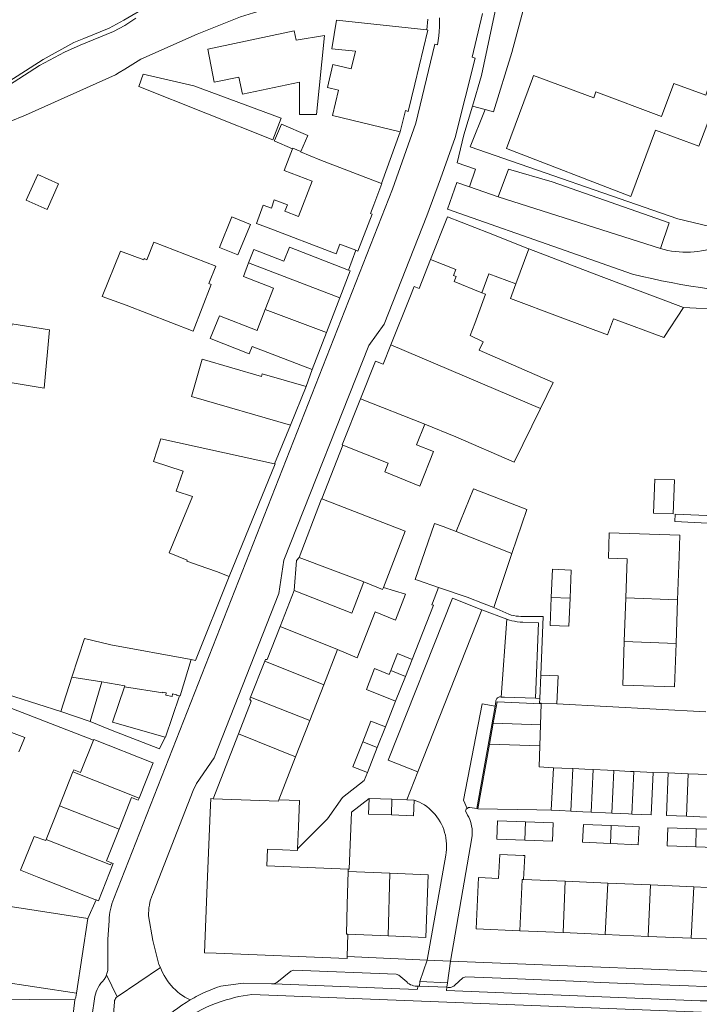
# Model space of a CAD drawing. Header units: metres. Extents: x 89888 to 94270, y 464165 to 468904.
# Tile 244 of 256: x 92085 to 92181, y 467345 to 467483. Entities that reach past the tile are written whole.
import ezdxf

# ---------------------------------------------------------------- set-up
doc = ezdxf.new("R2010")
doc.units = ezdxf.units.M
for name, color, linetype, lineweight in [('B_BEBOUWINGSGRENS_0', 251, 'CONTINUOUS', 13), ('B_TUSSENMUUR_0', 251, 'CONTINUOUS', 13), ('G_GRENS_ALGEMEEN_0', 251, 'CONTINUOUS', 13), ('T_CULTUURGRENS_0', 251, 'CONTINUOUS', 13), ('T_HEK_LIJN_0', 251, 'CONTINUOUS', 13), ('V_WEGGRENS_0', 251, 'CONTINUOUS', 13), ('W_WALBESCHERMING_LIJN_0', 251, 'CONTINUOUS', 13), ('W_WATERGRENS_0', 251, 'CONTINUOUS', 13)]:
    doc.layers.add(name, color=color, linetype=linetype, lineweight=lineweight)

msp = doc.modelspace()

# ---------------------------------------------------------------- linework, layer by layer
at = {"layer": 'B_BEBOUWINGSGRENS_0'}
for p, q in [((92130.15, 467443.98), (92128.29, 467439.11)), ((92128.29, 467439.11), (92126.28, 467433.9)), ((92125.4, 467431.51), (92123.22, 467426.08)), ((92121.04, 467420.67), (92114.62, 467404.83)), ((92120.98, 467420.69), (92121.04, 467420.67)), ((92177.76, 467407.66), (92177.86, 467410.65)), ((92154.29, 467408.06), (92151.74, 467400.47)), ((92133.5, 467404.07), (92124.41, 467407.53)), ((92177.55, 467401.55), (92177.76, 467407.66)), ((92121.75, 467397.81), (92123.73, 467402.86)), ((92162.3, 467397.84), (92162.46, 467401.79)), ((92170.29, 467401.86), (92170.08, 467395.71)), ((92177.34, 467395.45), (92177.55, 467401.55)), ((92151.74, 467400.47), (92150.4, 467400.99)), ((92129.83, 467394.59), (92127.9, 467389.63)), ((92117.62, 467387.9), (92119.59, 467392.94)), ((92140.29, 467393.2), (92139.34, 467390.81)), ((92090.98, 467385.87), (92092.53, 467390.71)), ((92139.34, 467390.81), (92137.96, 467387.34)), ((92158.21, 467387.71), (92158.38, 467390.96)), ((92096.75, 467390.02), (92095.11, 467384.45)), ((92127.9, 467389.63), (92125.93, 467384.59)), ((92158.18, 467387.06), (92158.21, 467387.71)), ((92151.67, 467384.22), (92152.21, 467387.22)), ((92152.21, 467387.22), (92158.43, 467386.94)), ((92158.43, 467387.05), (92158.18, 467387.06)), ((92158.43, 467386.94), (92158.32, 467383.99)), ((92160.61, 467386.94), (92158.43, 467387.05)), ((92095.11, 467384.45), (92090.98, 467385.87)), ((92125.93, 467384.59), (92123.94, 467379.51)), ((92136.54, 467383.73), (92135.4, 467380.81)), ((92151.14, 467381.28), (92151.67, 467384.22)), ((92158.32, 467383.99), (92158.22, 467381.03)), ((92112.35, 467373.63), (92115.91, 467382.74)), ((92135.4, 467380.81), (92134.02, 467377.31)), ((92149.5, 467372.22), (92151.14, 467381.28)), ((92123.94, 467379.51), (92121.59, 467373.47)), ((92090.79, 467372.64), (92092.67, 467377.4)), ((92171.42, 467377.44), (92174.15, 467377.31)), ((92176.25, 467377.25), (92179.05, 467377.13)), ((92179.05, 467377.13), (92181.85, 467377.01)), ((92101.96, 467373.71), (92101.85, 467373.41)), ((92134.27, 467373.67), (92137.46, 467373.55)), ((92137.46, 467373.55), (92139.55, 467373.47)), ((92139.55, 467373.47), (92140.56, 467373.43)), ((92088.91, 467367.88), (92090.79, 467372.64)), ((92181.6, 467371.05), (92178.8, 467371.17)), ((92184.16, 467369.28), (92180.18, 467369.41)), ((92088.86, 467367.74), (92088.91, 467367.88)), ((92156.11, 467367.79), (92160.02, 467367.65)), ((92168.13, 467367.33), (92172.03, 467367.15)), ((92098.07, 467364.63), (92098.34, 467364.52)), ((92131.31, 467363.73), (92131.3, 467363.39)), ((92131.3, 467363.39), (92137.17, 467363.15)), ((92161.79, 467362.03), (92155.94, 467362.29)), ((92167.75, 467361.77), (92161.79, 467362.03)), ((92173.75, 467361.51), (92167.75, 467361.77)), ((92179.82, 467361.25), (92173.75, 467361.51)), ((92185.73, 467360.99), (92179.82, 467361.25)), ((92094.76, 467356.82), (92093.18, 467346.33)), ((92131.28, 467354.59), (92131.16, 467351.46)), ((92136.92, 467354.36), (92131.28, 467354.59)), ((92155.41, 467355.07), (92161.5, 467354.81)), ((92161.5, 467354.81), (92167.41, 467354.55)), ((92167.41, 467354.55), (92173.45, 467354.29)), ((92173.45, 467354.29), (92179.48, 467354.03)), ((92179.48, 467354.03), (92185.46, 467353.77))]:
    msp.add_line(p, q, dxfattribs=at)
for points in [[(92131.72, 467476.14), (92132.32, 467478.62), (92129.03, 467478.96), (92129.66, 467482.97), (92142.37, 467481.61)], [(92124.01, 467480.2), (92123.74, 467481.51), (92111.59, 467478.94), (92112.52, 467474.3), (92115.96, 467474.98), (92116.46, 467472.6), (92124.48, 467474.3), (92124.46, 467469.75), (92126.87, 467469.72), (92127.97, 467480.84), (92124.01, 467480.2)], [(92142.37, 467481.61), (92142.48, 467481.59), (92140.66, 467473.99), (92139.75, 467470.18), (92139.34, 467470.28), (92138.62, 467467.3)], [(92180.54, 467465.27), (92186.21, 467480.18), (92184.25, 467480.69), (92181.53, 467472.47), (92177.04, 467474.11), (92175.32, 467469.47), (92166.1, 467472.91), (92165.78, 467472.06), (92157.35, 467475.2)], [(92138.62, 467467.3), (92129.12, 467469.59), (92129.97, 467473.15), (92128.39, 467473.53), (92129.17, 467476.76), (92131.72, 467476.14)], [(92102.54, 467475.4), (92101.9, 467473.68), (92120.74, 467466.18), (92121.91, 467469.22), (92109.63, 467473.78), (92102.54, 467475.4)], [(92157.35, 467475.2), (92157.21, 467474.81), (92153.55, 467464.97), (92171.02, 467458.24), (92174.48, 467467.52), (92180.54, 467465.27)], [(92123.49, 467464.92), (92120.92, 467466.02), (92120.95, 467466.09), (92121.94, 467468.39), (92125.63, 467466.81), (92124.66, 467464.56)], [(92132.4, 467450.66), (92130.15, 467451.53), (92129.62, 467450.16), (92119.85, 467453.9), (92118.42, 467454.43), (92119.4, 467457.01), (92120.54, 467456.59), (92120.94, 467457.76), (92122.78, 467457.03), (92122.41, 467456.14), (92124.34, 467455.4), (92126.25, 467460.38), (92122.32, 467461.89), (92123.49, 467464.92)], [(92124.66, 467464.56), (92124.63, 467464.49), (92127.33, 467463.37), (92135.98, 467460.06)], [(92089.03, 467456.4), (92090.66, 467460.01), (92087.73, 467461.33), (92086.1, 467457.72), (92089.03, 467456.4)], [(92135.98, 467460.06), (92136.04, 467460.03), (92134.91, 467457.07), (92134.43, 467455.83), (92134.67, 467455.73)], [(92113.23, 467451.07), (92115.83, 467450.01), (92117.59, 467454.3), (92114.99, 467455.36), (92113.23, 467451.07)], [(92134.67, 467455.73), (92132.68, 467450.55), (92132.4, 467450.66)], [(92142.88, 467449.38), (92145.26, 467455.38), (92151.02, 467453.1), (92156.55, 467450.9), (92156.66, 467450.86)], [(92099.34, 467450.53), (92096.77, 467444.15), (92100.15, 467442.94), (92109.56, 467439.3), (92112.09, 467445.86), (92111.77, 467445.98), (92112.72, 467448.44), (92104.01, 467451.8), (92103.06, 467449.34)], [(92117.34, 467448.91), (92118.06, 467450.76), (92122.29, 467449.12), (92123.06, 467451.09), (92131.36, 467447.87)], [(92103.06, 467449.34), (92102.68, 467449.49), (92102.61, 467449.31), (92099.34, 467450.53)], [(92156.66, 467450.86), (92163.65, 467448.21), (92166.84, 467447), (92178.38, 467442.63)], [(92119.67, 467442.36), (92120.84, 467445.36), (92116.6, 467447), (92117.34, 467448.91)], [(92137.32, 467437.4), (92139.95, 467444.02), (92140.57, 467445.58), (92141.26, 467445.31), (92142.88, 467449.38)], [(92131.36, 467447.87), (92131.61, 467447.78), (92130.15, 467443.98)], [(92154.83, 467445.97), (92151.08, 467447.38), (92150.1, 467444.69)], [(92178.38, 467442.63), (92175.62, 467438.4), (92168.57, 467441.05), (92167.73, 467438.8), (92161.06, 467441.29), (92154.08, 467443.91), (92154.83, 467445.97)], [(92150.1, 467444.69), (92150.6, 467444.5), (92149.1, 467440.39), (92148.42, 467438.68), (92150.25, 467437.81), (92149.69, 467436.62), (92160.1, 467432.09), (92158.31, 467428.44)], [(92126.28, 467433.9), (92117.83, 467437.16), (92117.43, 467436.13), (92112.06, 467438.21), (92111.92, 467438.26), (92113.25, 467441.46), (92118.52, 467439.4), (92118.63, 467439.66), (92119.67, 467442.36)], [(92084.08, 467440.03), (92080.68, 467440.56), (92079.87, 467432.7), (92081.02, 467432.55), (92088.63, 467431.29), (92089.37, 467439.51), (92084.11, 467440.33), (92084.08, 467440.03)], [(92133.05, 467429.82), (92135.14, 467435.08), (92136.23, 467434.65), (92137.32, 467437.4)], [(92123.22, 467426.08), (92109.3, 467430.11), (92110.82, 467435.36), (92119.16, 467432.95), (92119.26, 467433.29), (92125.4, 467431.51)], [(92130.58, 467423.31), (92130.49, 467423.35), (92133.05, 467429.82)], [(92158.31, 467428.44), (92154.62, 467420.91), (92146.44, 467424.47), (92142.09, 467426.23)], [(92142.09, 467426.23), (92140.92, 467423.34), (92143.3, 467422.38), (92141.36, 467417.55), (92136.44, 467419.54), (92136.93, 467420.75), (92130.58, 467423.31)], [(92114.62, 467404.83), (92112.81, 467405.52), (92110.38, 467406.39), (92108.65, 467407), (92108.69, 467407.12), (92106.18, 467408.16), (92109.46, 467416.07), (92107.17, 467416.82), (92108.13, 467419.65), (92103.97, 467421.01), (92104.99, 467424.17), (92120.98, 467420.69)], [(92174.37, 467418.51), (92174.19, 467413.76), (92176.94, 467413.65)], [(92176.94, 467413.65), (92177.12, 467418.4), (92174.37, 467418.51)], [(92146.49, 467411.18), (92148.89, 467417.14), (92156.38, 467414.27), (92154.29, 467408.06)], [(92124.41, 467407.53), (92127.55, 467415.77), (92127.62, 467415.74)], [(92127.62, 467415.74), (92139.3, 467411.23), (92136.25, 467403.29)], [(92143.98, 467403.31), (92141.06, 467404.31), (92140.7, 467404.42), (92143.44, 467412.3), (92144.66, 467411.88), (92146.49, 467411.18)], [(92177.86, 467410.65), (92167.96, 467410.99), (92167.84, 467407.43), (92170.48, 467407.34), (92170.29, 467401.86)], [(92162.46, 467401.79), (92162.62, 467405.74), (92159.99, 467405.85), (92159.83, 467401.9)], [(92123.73, 467402.86), (92131.83, 467399.7), (92132.15, 467400.54), (92133.5, 467404.07)], [(92136.25, 467403.29), (92139.37, 467402.37), (92137.94, 467398.71), (92135.1, 467399.89), (92132.58, 467393.42), (92129.83, 467394.59)], [(92150.4, 467400.99), (92148.01, 467401.93), (92143.98, 467403.31)], [(92159.83, 467401.9), (92159.66, 467397.95), (92162.3, 467397.84)], [(92119.59, 467392.94), (92119.69, 467393.2), (92119.95, 467393.19), (92121.75, 467397.81)], [(92092.53, 467390.71), (92094.28, 467396.14), (92097.99, 467395.25), (92109.25, 467393.16)], [(92170.08, 467395.71), (92169.87, 467389.57), (92177.13, 467389.32), (92177.34, 467395.45)], [(92109.25, 467393.16), (92107.71, 467388.06), (92107.64, 467388.07)], [(92137.29, 467391.62), (92138.24, 467394.01), (92140.29, 467393.2)], [(92137.96, 467387.34), (92133.87, 467388.97), (92135.03, 467391.9), (92137.08, 467391.09), (92137.29, 467391.62)], [(92158.38, 467390.96), (92160.81, 467390.87), (92160.61, 467386.94)], [(92099.91, 467389.36), (92099.95, 467389.46), (92096.75, 467390.02)], [(92105.61, 467382.29), (92098.21, 467384.39), (92099.91, 467389.36)], [(92107.64, 467388.07), (92105.65, 467382.27), (92105.61, 467382.29)], [(92115.91, 467382.74), (92117.7, 467387.32), (92117.51, 467387.62), (92117.62, 467387.9)], [(92133.35, 467381.63), (92134.5, 467384.54), (92136.54, 467383.73)], [(92082.91, 467383.34), (92085.9, 467382.21), (92085.09, 467380.19)], [(92092.67, 467377.4), (92092.79, 467377.69), (92093.71, 467377.31), (92095.54, 467381.83)], [(92095.54, 467381.83), (92095.59, 467381.94), (92103.88, 467378.66)], [(92134.02, 467377.31), (92131.97, 467378.12), (92133.35, 467381.63)], [(92158.22, 467381.03), (92158.12, 467378.08), (92160.13, 467377.98)], [(92103.88, 467378.66), (92103.92, 467378.65), (92101.96, 467373.71)], [(92160.13, 467377.98), (92161.32, 467377.93), (92162.85, 467377.85)], [(92162.85, 467377.85), (92164.53, 467377.77), (92165.7, 467377.72)], [(92165.7, 467377.72), (92167.73, 467377.62), (92168.62, 467377.57)], [(92168.62, 467377.57), (92170.94, 467377.46), (92171.42, 467377.44)], [(92174.15, 467377.31), (92173.86, 467371.34), (92171.13, 467371.47)], [(92178.8, 467371.17), (92176, 467371.29), (92176.25, 467377.25)], [(92101.85, 467373.41), (92100.91, 467373.78), (92099.15, 467369.34)], [(92111.53, 467361.55), (92111.94, 467371.69), (92112.01, 467373.64), (92112.35, 467373.63)], [(92121.59, 467373.47), (92124.49, 467373.36), (92124.34, 467369.66), (92124.22, 467366.58)], [(92137.4, 467371.35), (92134.18, 467371.47), (92134.27, 467373.67)], [(92140.56, 467373.43), (92140.47, 467371.23), (92137.4, 467371.35)], [(92159.82, 467372.02), (92157.82, 467372.06), (92149.5, 467372.22)], [(92162.56, 467371.89), (92161.03, 467371.96), (92159.82, 467372.02)], [(92165.41, 467371.75), (92164.24, 467371.8), (92162.56, 467371.89)], [(92168.33, 467371.61), (92167.45, 467371.65), (92165.41, 467371.75)], [(92171.13, 467371.47), (92170.65, 467371.49), (92168.33, 467371.61)], [(92099.15, 467369.34), (92097.4, 467364.89), (92098.07, 467364.63)], [(92156.2, 467370.36), (92152.29, 467370.5), (92152.2, 467367.92), (92156.11, 467367.79)], [(92160.02, 467367.65), (92160.11, 467370.23), (92156.2, 467370.36)], [(92168.24, 467369.84), (92164.34, 467370.01), (92164.22, 467367.51), (92168.13, 467367.33)], [(92172.03, 467367.15), (92172.15, 467369.66), (92168.24, 467369.84)], [(92180.18, 467369.41), (92176.2, 467369.55), (92176.12, 467367.01), (92180.1, 467366.88)], [(92095.92, 467359.41), (92095.76, 467359.47), (92087.9, 467362.58), (92085.3, 467363.57), (92087.21, 467368.33), (92088.86, 467367.74)], [(92180.1, 467366.88), (92184.08, 467366.74), (92184.16, 467369.28)], [(92124.22, 467366.58), (92124.21, 467366.36), (92120, 467366.53), (92119.9, 467364.18), (92131.31, 467363.73)], [(92155.94, 467362.29), (92156.1, 467365.65), (92155.9, 467365.66), (92152.6, 467365.78), (92152.42, 467362.44), (92149.59, 467362.56), (92149.27, 467355.34), (92155.41, 467355.07)], [(92098.34, 467364.52), (92096.26, 467359.28), (92095.92, 467359.41)], [(92060.12, 467351.31), (92061.71, 467361.73), (92062, 467363.64), (92063.01, 467363.48), (92075.7, 467361.57), (92078.54, 467361.14), (92078.16, 467358.65), (92080.81, 467358.25), (92083.47, 467357.85), (92083.57, 467358.51), (92094.76, 467356.82)], [(92137.17, 467363.15), (92142.56, 467362.94), (92142.21, 467354.15), (92136.92, 467354.36)], [(92112.78, 467351.93), (92111.15, 467351.99), (92111.53, 467361.55)], [(92131.16, 467351.46), (92131.15, 467351.2), (92112.78, 467351.93)], [(92093.18, 467346.33), (92081.99, 467347.98), (92082.09, 467348.65), (92079.45, 467349.05), (92076.8, 467349.45), (92076.7, 467348.79), (92060.12, 467351.31)]]:
    msp.add_lwpolyline(points, dxfattribs=at)
at = {"layer": 'B_TUSSENMUUR_0'}
for p, q in [((92154.83, 467445.97), (92156.66, 467450.86)), ((92130.15, 467443.98), (92117.34, 467448.91)), ((92119.67, 467442.36), (92128.29, 467439.11)), ((92137.32, 467437.4), (92158.31, 467428.44)), ((92142.09, 467426.23), (92133.05, 467429.82)), ((92146.49, 467411.18), (92154.29, 467408.06)), ((92159.83, 467401.9), (92162.46, 467401.79)), ((92177.55, 467401.55), (92170.29, 467401.86)), ((92121.75, 467397.81), (92129.83, 467394.59)), ((92170.08, 467395.71), (92177.34, 467395.45)), ((92119.59, 467392.94), (92127.9, 467389.63)), ((92137.29, 467391.62), (92139.34, 467390.81)), ((92096.75, 467390.02), (92092.53, 467390.71)), ((92117.62, 467387.9), (92125.93, 467384.59)), ((92151.67, 467384.22), (92158.32, 467383.99)), ((92115.91, 467382.74), (92123.94, 467379.51)), ((92133.35, 467381.63), (92135.4, 467380.81)), ((92158.22, 467381.03), (92151.14, 467381.28)), ((92159.82, 467372.02), (92160.13, 467377.98)), ((92162.85, 467377.85), (92162.56, 467371.89)), ((92165.7, 467377.72), (92165.41, 467371.75)), ((92101.96, 467373.71), (92092.67, 467377.4)), ((92168.62, 467377.57), (92168.33, 467371.61)), ((92171.42, 467377.44), (92171.13, 467371.47)), ((92179.05, 467377.13), (92178.8, 467371.17)), ((92137.4, 467371.35), (92137.46, 467373.55)), ((92099.15, 467369.34), (92090.79, 467372.64)), ((92156.2, 467370.36), (92156.11, 467367.79)), ((92168.24, 467369.84), (92168.13, 467367.33)), ((92180.18, 467369.41), (92180.1, 467366.88)), ((92136.92, 467354.36), (92137.17, 467363.15)), ((92161.79, 467362.03), (92161.5, 467354.81)), ((92167.75, 467361.77), (92167.41, 467354.55)), ((92173.75, 467361.51), (92173.45, 467354.29)), ((92179.82, 467361.25), (92179.48, 467354.03))]:
    msp.add_line(p, q, dxfattribs=at)
for points in [[(92123.49, 467464.92), (92123.53, 467465.03), (92124.66, 467464.56)], [(92142.88, 467449.38), (92146.45, 467447.96), (92146.11, 467447.11), (92146.49, 467446.96), (92146.21, 467446.26), (92150.1, 467444.69)], [(92136.25, 467403.29), (92136.14, 467403.03), (92133.5, 467404.07)], [(92099.91, 467389.36), (92105.29, 467388.49), (92105.31, 467388.59), (92105.76, 467388.51), (92105.69, 467388.16), (92106.58, 467388), (92106.64, 467388.35), (92107.25, 467388.24), (92107.24, 467388.14), (92107.64, 467388.07)], [(92112.35, 467373.63), (92121.51, 467373.28), (92121.59, 467373.47)], [(92088.91, 467367.88), (92097.95, 467364.34), (92098.07, 467364.63)], [(92131.3, 467363.39), (92131.18, 467358.76), (92131.06, 467354.59), (92131.28, 467354.59)], [(92155.41, 467355.07), (92155.75, 467362.29), (92155.94, 467362.29)]]:
    msp.add_lwpolyline(points, dxfattribs=at)
at = {"layer": 'G_GRENS_ALGEMEEN_0'}
msp.add_line((92149.36, 467372.24), (92149.5, 467372.22), dxfattribs=at)
msp.add_lwpolyline([(92081.82, 467473.19), (92088.48, 467477.48), (92092.82, 467479.83), (92094.19, 467480.4), (92097.75, 467481.85), (92099.82, 467482.97), (92102.97, 467484.81)], dxfattribs=at)
at = {"layer": 'T_CULTUURGRENS_0'}
msp.add_lwpolyline([(92148.75, 467470.91), (92149.65, 467470.66), (92150.55, 467470.42)], dxfattribs=at)
at = {"layer": 'T_HEK_LIJN_0'}
msp.add_line((92154.29, 467478.44), (92156.19, 467485.63), dxfattribs=at)
at = {"layer": 'V_WEGGRENS_0'}
for p, q in [((92142.49, 467483.15), (92142.37, 467481.61)), ((92138.62, 467467.3), (92135.98, 467460.06)), ((92152.35, 467458.19), (92148.33, 467459.58)), ((92152.35, 467458.19), (92175.16, 467450.9)), ((92132.4, 467450.66), (92131.36, 467447.87)), ((92178.38, 467442.63), (92184.6, 467442.27)), ((92126.28, 467433.9), (92125.4, 467431.51)), ((92123.22, 467426.08), (92120.98, 467420.69)), ((92127.62, 467415.74), (92130.58, 467423.31)), ((92145.94, 467401.79), (92150.08, 467400.17)), ((92141.1, 467377.38), (92150.08, 467400.17)), ((92150.08, 467400.17), (92153.57, 467398.83)), ((92153.57, 467398.83), (92152.78, 467387.9)), ((92137.96, 467387.34), (92136.54, 467383.73)), ((92157.63, 467387.74), (92158.21, 467387.71)), ((92149.36, 467372.24), (92151.94, 467386.64)), ((92158.43, 467387.05), (92158.43, 467386.94)), ((92181.55, 467385.84), (92160.61, 467386.94)), ((92097.93, 467383.29), (92095.11, 467384.45)), ((92104.82, 467380.63), (92097.93, 467383.29)), ((92105.61, 467382.29), (92104.82, 467380.63)), ((92139.55, 467373.47), (92141.1, 467377.38)), ((92174.15, 467377.31), (92176.25, 467377.25)), ((92095.92, 467359.41), (92094.76, 467356.82)), ((92142.38, 467350.93), (92131.16, 467351.46)), ((92142.38, 467350.93), (92141.37, 467347.93)), ((92145.7, 467350.82), (92142.38, 467350.93)), ((92145.27, 467347.78), (92145.7, 467350.82)), ((92098.87, 467345.81), (92097.4, 467348.9)), ((92104.96, 467349.92), (92098.87, 467345.81)), ((92141.37, 467347.93), (92141.32, 467347.28)), ((92141.32, 467347.28), (92145.18, 467347.13)), ((92141.37, 467347.93), (92145.27, 467347.78)), ((92145.18, 467347.13), (92145.27, 467347.78)), ((92092.93, 467345.35), (92092.47, 467341.3))]:
    msp.add_line(p, q, dxfattribs=at)
for points in [[(92148.75, 467470.91), (92150.02, 467475.24), (92152.29, 467485.85), (92152.48, 467487.06)], [(92144.14, 467483.33), (92144.15, 467482.69), (92144.13, 467482.05), (92144.09, 467481.42), (92144.03, 467480.78), (92143.96, 467480.15), (92143.86, 467479.52), (92143.48, 467479.6), (92140.8, 467468.54), (92137.53, 467459.26), (92098.41, 467359.59), (92098.26, 467359.22), (92098.13, 467358.84), (92098.02, 467358.46), (92097.93, 467358.08), (92097.85, 467357.68), (92097.79, 467357.29), (92097.76, 467356.9), (92097.74, 467356.5), (92097.59, 467353.85)], [(92103.88, 467353.7), (92103.3, 467357.16), (92103.29, 467357.54), (92103.31, 467357.93), (92103.34, 467358.31), (92103.4, 467358.69), (92103.47, 467359.07), (92103.57, 467359.44), (92103.69, 467359.8), (92103.82, 467360.16), (92103.98, 467360.51), (92109.55, 467374.76), (92110.01, 467375.76), (92112.5, 467379.39), (92121.57, 467402.45), (92122.29, 467407.13), (92134.21, 467437.27), (92136.38, 467440.29), (92142.37, 467455.51), (92144.26, 467460.68), (92146.32, 467466.5), (92149.13, 467477.63), (92148.73, 467477.8), (92150.15, 467483.93)], [(92154.29, 467478.44), (92151.7, 467470.12), (92150.55, 467470.42)], [(92148.33, 467459.58), (92149.21, 467462.07), (92146.62, 467462.95), (92147.57, 467466.89), (92148.75, 467470.91)], [(92150.55, 467470.42), (92148.44, 467465.19), (92177.61, 467455.1), (92194.98, 467450.9)], [(92159.97, 467460.29), (92153.83, 467462.08), (92152.35, 467458.19)], [(92148.33, 467459.58), (92146.55, 467460.19), (92145.27, 467456.43), (92161.78, 467450.64), (92171.25, 467447.33), (92172.6, 467446.99), (92173.95, 467446.68), (92175.3, 467446.39), (92176.66, 467446.12), (92178.03, 467445.87), (92179.4, 467445.64), (92180.77, 467445.44), (92182.16, 467445.2), (92182.85, 467445.08)], [(92175.16, 467450.9), (92176.37, 467454.54), (92159.97, 467460.29)], [(92184.79, 467450.31), (92182.43, 467450.95), (92181.98, 467450.8), (92181.46, 467450.68), (92180.94, 467450.58), (92180.42, 467450.5), (92179.89, 467450.45), (92179.36, 467450.41), (92178.83, 467450.4), (92178.3, 467450.4), (92177.77, 467450.43), (92177.24, 467450.48), (92176.71, 467450.56), (92176.19, 467450.65), (92175.67, 467450.77), (92175.16, 467450.9)], [(92182.75, 467413.37), (92177.23, 467413.6), (92177.18, 467412.57), (92182.71, 467412.3)], [(92123.73, 467402.86), (92124.08, 467407.07), (92124.41, 467407.53)], [(92114.62, 467404.83), (92109.88, 467393.02), (92109.25, 467393.16)], [(92143.98, 467403.31), (92143.14, 467401.09), (92143.07, 467400.88), (92143.3, 467400.81), (92140.29, 467393.2)], [(92141.1, 467377.38), (92136.95, 467379.03), (92145.94, 467401.79)], [(92158.38, 467390.96), (92158.38, 467391.01), (92158.69, 467399.22), (92155.9, 467399.23), (92155.56, 467399.23), (92155.22, 467399.25), (92154.88, 467399.29), (92154.55, 467399.36), (92154.21, 467399.43), (92153.89, 467399.53), (92151.74, 467400.47)], [(92157.63, 467387.74), (92158.05, 467398.34), (92155.83, 467398.42), (92155.44, 467398.44), (92155.06, 467398.49), (92154.68, 467398.55), (92154.31, 467398.62), (92153.94, 467398.72), (92153.57, 467398.83)], [(92090.98, 467385.87), (92081.26, 467388.96), (92078.38, 467389.87), (92077.56, 467390.08)], [(92151.94, 467386.64), (92152.06, 467387.3), (92152.06, 467387.41), (92152.08, 467387.52), (92152.12, 467387.63), (92152.18, 467387.72), (92152.26, 467387.8), (92152.35, 467387.86), (92152.45, 467387.9), (92152.56, 467387.92), (92152.67, 467387.92), (92152.78, 467387.9)], [(92152.78, 467387.9), (92153.24, 467387.9), (92157.63, 467387.74)], [(92082.91, 467383.34), (92082.94, 467383.42), (92084.11, 467386.3), (92095.54, 467381.83)], [(92151.94, 467386.64), (92150.13, 467386.96), (92147.49, 467373.4), (92148, 467372.27)], [(92134.02, 467377.31), (92133.56, 467376.18), (92130.53, 467373.78), (92128.4, 467370.81), (92124.22, 467366.58)], [(92131.31, 467363.73), (92131.43, 467363.72), (92131.79, 467371.72), (92134.27, 467373.67)], [(92140.56, 467373.43), (92141.31, 467373.15), (92141.67, 467372.96), (92142.01, 467372.75), (92142.35, 467372.51), (92142.67, 467372.26), (92142.97, 467371.99), (92143.26, 467371.7), (92143.52, 467371.4), (92143.78, 467371.08), (92144.01, 467370.74), (92144.22, 467370.4), (92144.41, 467370.04), (92144.58, 467369.67), (92144.73, 467369.29), (92144.85, 467368.9), (92144.96, 467368.51), (92145.04, 467368.11), (92145.09, 467367.71), (92145.12, 467367.3), (92145.13, 467366.9), (92145.12, 467366.49), (92145.07, 467366.09), (92145.01, 467365.68), (92142.38, 467350.93)], [(92145.7, 467350.82), (92148.67, 467368.13), (92148.71, 467368.46), (92148.73, 467368.79), (92148.73, 467369.12), (92148.7, 467369.45), (92148.65, 467369.77), (92148.58, 467370.09), (92148.49, 467370.41), (92148.37, 467370.71), (92148.23, 467371.01), (92148.07, 467371.3), (92147.8, 467371.92), (92147.82, 467372), (92147.85, 467372.08), (92147.89, 467372.15), (92147.94, 467372.21), (92148, 467372.27)], [(92148, 467372.27), (92148.06, 467372.31), (92148.14, 467372.35), (92148.21, 467372.37), (92148.29, 467372.38), (92148.38, 467372.38), (92149.36, 467372.24)], [(92097.59, 467353.85), (92097.57, 467349.66), (92097.55, 467349.5), (92097.53, 467349.35), (92097.49, 467349.2), (92097.45, 467349.05), (92097.4, 467348.9)], [(92104.96, 467349.92), (92104.75, 467350.34), (92103.88, 467353.7)], [(92092.93, 467345.35), (92061.03, 467345.63), (92060.81, 467345.66), (92060.59, 467345.7), (92060.38, 467345.77), (92060.18, 467345.86), (92059.99, 467345.97), (92059.81, 467346.1), (92059.64, 467346.24), (92059.49, 467346.41), (92059.36, 467346.59), (92059.25, 467346.78), (92059.16, 467346.98), (92059.09, 467347.19), (92059.05, 467347.41), (92059.02, 467347.63), (92059.25, 467349.08), (92060.12, 467351.31)], [(92220.65, 467348.22), (92219.5, 467347.86), (92192.6, 467348.92), (92145.7, 467350.82)], [(92097.4, 467348.9), (92097.35, 467348.76), (92097.28, 467348.62), (92097.21, 467348.48), (92097.13, 467348.35), (92097.04, 467348.22), (92096.82, 467347.97), (92096.6, 467347.7), (92096.41, 467347.42), (92096.23, 467347.12), (92096.08, 467346.82), (92095.95, 467346.5), (92095.83, 467346.18), (92095.74, 467345.85), (92095.31, 467342.93), (92095.15, 467342.1), (92094.98, 467339.97)], [(92109.15, 467345.36), (92108.77, 467345.55), (92108.4, 467345.76), (92108.05, 467345.99), (92107.7, 467346.23), (92107.37, 467346.5), (92107.05, 467346.78), (92106.75, 467347.08), (92106.47, 467347.39), (92106.2, 467347.71), (92105.94, 467348.05), (92105.71, 467348.41), (92105.49, 467348.77), (92105.3, 467349.14), (92105.12, 467349.53), (92104.96, 467349.92)], [(92120.89, 467347.64), (92120.97, 467347.66), (92121.05, 467347.69), (92121.13, 467347.73), (92121.21, 467347.78), (92121.28, 467347.83), (92123.24, 467349.39), (92123.68, 467349.55), (92138.06, 467348.97), (92138.43, 467348.82), (92139.54, 467347.88), (92139.7, 467347.73), (92139.88, 467347.6), (92140.07, 467347.49), (92140.28, 467347.41), (92140.49, 467347.34), (92140.7, 467347.29), (92140.92, 467347.27), (92141.14, 467347.27)], [(92185.67, 467347.04), (92179.08, 467347.33), (92175.14, 467347.5), (92166.73, 467347.82), (92162.94, 467347.98), (92153.95, 467348.38), (92147.84, 467348.6), (92147.39, 467348.48), (92146.27, 467347.42), (92146.14, 467347.31), (92146, 467347.23), (92145.84, 467347.16), (92145.68, 467347.12), (92145.51, 467347.1), (92145.34, 467347.1), (92145.18, 467347.13)], [(92113.44, 467347.31), (92112.84, 467347.1), (92112.26, 467346.88), (92111.68, 467346.64), (92111.1, 467346.38), (92110.53, 467346.11), (92110.25, 467345.96), (92109.97, 467345.82), (92109.7, 467345.67), (92109.42, 467345.52), (92109.15, 467345.36)], [(92120.89, 467347.64), (92120.82, 467347.63), (92120.75, 467347.62), (92120.68, 467347.62), (92120.62, 467347.62), (92120.55, 467347.64), (92116.57, 467347.72), (92113.44, 467347.31)], [(92141.14, 467347.27), (92141, 467346.83), (92137.33, 467346.98), (92120.89, 467347.64)], [(92141.32, 467347.28), (92141.22, 467347.27), (92141.14, 467347.27)], [(92093.18, 467346.33), (92093.07, 467345.75), (92092.93, 467345.35)], [(92098.87, 467345.81), (92098.75, 467345.7), (92098.65, 467345.57), (92098.58, 467345.42), (92098.52, 467345.27), (92098.49, 467345.11), (92097.89, 467337.58)], [(92113.6, 467345.18), (92114.19, 467345.37), (92114.78, 467345.53), (92115.37, 467345.68), (92115.97, 467345.82), (92116.58, 467345.93), (92117.18, 467346.03), (92117.79, 467346.11), (92185.7, 467343.43)], [(92185.74, 467344.9), (92184.75, 467345.02), (92183.75, 467345.11), (92182.74, 467345.18), (92181.74, 467345.22), (92180.74, 467345.24), (92145.11, 467346.67), (92145.18, 467347.13)], [(92109.15, 467345.36), (92108.55, 467345), (92107.96, 467344.61), (92107.38, 467344.21), (92106.81, 467343.8), (92106.26, 467343.36), (92105.72, 467342.91), (92105.2, 467342.44), (92104.68, 467341.96), (92104.19, 467341.46), (92103.71, 467340.95), (92103.24, 467340.42), (92099.89, 467336.51)], [(92101.36, 467335.32), (92103.38, 467337.83), (92103.81, 467338.38), (92104.26, 467338.91), (92104.72, 467339.43), (92105.2, 467339.93), (92105.69, 467340.42), (92106.2, 467340.9), (92106.73, 467341.35), (92107.27, 467341.79), (92107.83, 467342.21), (92108.4, 467342.61), (92108.98, 467342.99), (92109.57, 467343.35), (92110.18, 467343.69), (92110.79, 467344.02), (92111.42, 467344.32), (92112.06, 467344.6), (92112.7, 467344.86), (92113.35, 467345.1)], [(92113.35, 467345.1), (92113.48, 467345.14), (92113.6, 467345.18)]]:
    msp.add_lwpolyline(points, dxfattribs=at)
at = {"layer": 'W_WALBESCHERMING_LIJN_0'}
msp.add_lwpolyline([(92123.28, 467485.05), (92119.22, 467484.39), (92119.08, 467484.34), (92118.02, 467484.02), (92116.21, 467483.47), (92110.13, 467481.04), (92102.19, 467477.51), (92099.94, 467476.12), (92099.18, 467475.65), (92098.66, 467475.33), (92086.02, 467469.63), (92083.72, 467468.72), (92082.34, 467465.55)], dxfattribs=at)
at = {"layer": 'W_WATERGRENS_0'}
msp.add_lwpolyline([(92101.51, 467483.25), (92099.96, 467482.26), (92098.35, 467481.41), (92093.67, 467479.46), (92091.5, 467478.51), (92087.96, 467476.61), (92082.99, 467473.37)], dxfattribs=at)

doc.saveas('drawing.dxf')
